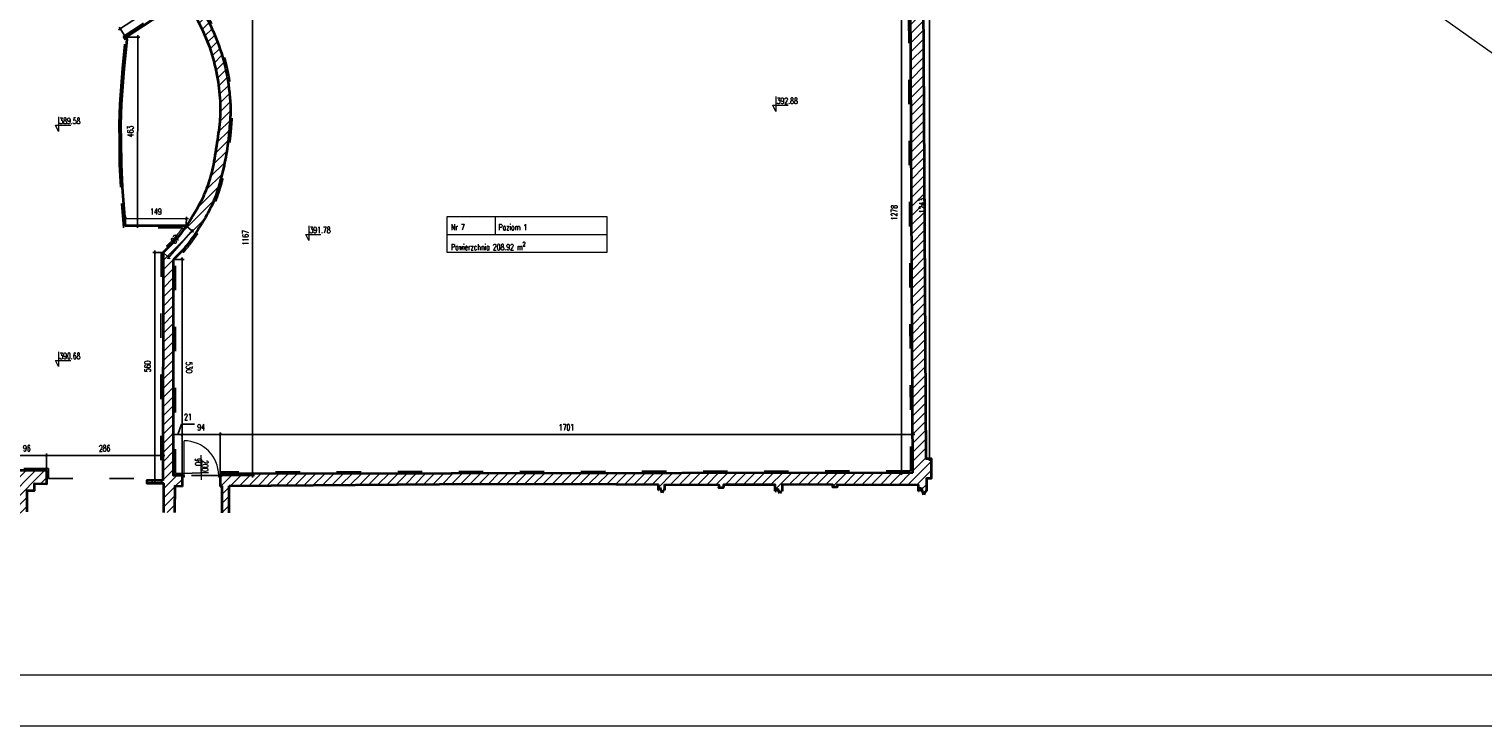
# Model space of a CAD drawing. Header units: millimetres. Extents: x 19887 to 192597, y -14203 to 39042.
# Tile 13 of 256: x 24456 to 28028, y -12923 to -11213. Entities that reach past the tile are written whole.
import ezdxf

# ---------------------------------------------------------------- set-up
doc = ezdxf.new("R2010")
doc.units = ezdxf.units.MM
doc.linetypes.add('ACAD_ISO03W100', pattern=[30, 12, -18])
doc.layers.get('Defpoints').update_dxf_attribs({"color": 4})
for name, color, linetype, lineweight in [('Basen_rzut_poziom_1_obrys', 252, 'Continuous', 35), ('Drzwi', 2, 'Continuous', 5), ('koty wysokościowe', 252, 'Continuous', 0), ('Tabela', 1, 'Continuous', 0)]:
    doc.layers.add(name, color=color, linetype=linetype, lineweight=lineweight)
for name, color, linetype in [('Sufit podwieszany', 252, 'Continuous'), ('Wymiarowanie', 3, 'Continuous'), ('Wypełnienie', 252, 'Continuous')]:
    doc.layers.add(name, color=color, linetype=linetype)
doc.styles.add('ROMANS', font='romans.shx', dxfattribs={"width": 0.6})
doc.styles.get("Standard").update_dxf_attribs({"font": 'arial.ttf'})
doc.dimstyles.new('000001FB70622F18', dxfattribs={"dimtxt": 20, "dimasz": 5, "dimexe": 5, "dimexo": 1, "dimgap": 20, "dimtad": 1, "dimtoh": 1, "dimdec": 0, "dimtxsty": 'Standard', "dimblk": 'OBLIQUE', "dimcen": 0, "dimdle": 5, "dimclrd": 252, "dimclre": 252, "dimclrt": 252, "dimadec": 0, "dimazin": 0, "dimtfac": 1, "dimtdec": 0, "dimtmove": 0, "dimatfit": 3, "dimldrblk": 'OBLIQUE', "dimfxl": 150, "dimfxlon": 1, "dimlwd": 25, "dimlwe": 25, "dimarcsym": 1})
pattern_1 = [(45, (3252.028, -2175.285), (-11.22532, 11.22532), [])]

# ---------------------------------------------------------------- blocks, each defined once
blk = doc.blocks.new('_Oblique')
at = {"color": 0, "linetype": 'ByBlock', "lineweight": -2}
blk.add_line((-0.5, -0.5), (0.5, 0.5), dxfattribs=at)
blk = doc.blocks.new('*D842')
at = {"layer": 'Defpoints', "color": 0}
for p in [(3714.8, -5151.4), (3761.1, -5151.4), (3752.9, -6394.4)]:
    blk.add_point(p, dxfattribs=at)
at = {"layer": 'Wymiarowanie', "color": 252, "linetype": 'Continuous', "lineweight": 25}
for p, q in [((3715.8, -5151.4), (3766.1, -5151.4)), ((3761.1, -6399.4), (3761.1, -5146.4)), ((3753.9, -6394.4), (3766.1, -6394.4))]:
    blk.add_line(p, q, dxfattribs=at)
at = {"layer": 'Wymiarowanie', "color": 252, "linetype": 'ByBlock', "lineweight": 25, "xscale": 5, "yscale": 5, "zscale": 5}
for p, rotation in [((3761.1, -5151.4), 90.00000000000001), ((3761.1, -6394.4), 270)]:
    blk.add_blockref('_Oblique', p, dxfattribs=dict(at, rotation=rotation))
at = {"layer": 'Wymiarowanie', "color": 252, "insert": (3743.6, -5772.9), "char_height": 15, "attachment_point": 5, "rotation": 90, "style": 'ROMANS'}
blk.add_mtext('1243', dxfattribs=at)
blk = doc.blocks.new('*D899')
at = {"layer": 'Defpoints', "color": 0}
for p in [(1960.2, -5268.3), (1904.5, -6435.5), (2098.5, -6435.5)]:
    blk.add_point(p, dxfattribs=at)
at = {"layer": 'Wymiarowanie', "color": 252, "linetype": 'Continuous', "lineweight": 25}
for p, q in [((1961.2, -5268.3), (2103.5, -5268.3)), ((2098.5, -5263.3), (2098.5, -6440.5)), ((1948.5, -6435.5), (2103.5, -6435.5))]:
    blk.add_line(p, q, dxfattribs=at)
at = {"layer": 'Wymiarowanie', "color": 252, "linetype": 'ByBlock', "lineweight": 25, "xscale": 5, "yscale": 5, "zscale": 5}
for p, rotation in [((2098.5, -5268.3), 90.00000000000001), ((2098.5, -6435.5), 270)]:
    blk.add_blockref('_Oblique', p, dxfattribs=dict(at, rotation=rotation))
at = {"layer": 'Wymiarowanie', "color": 252, "insert": (2081, -5851.9), "char_height": 15, "attachment_point": 5, "rotation": 90, "style": 'ROMANS'}
blk.add_mtext('1167', dxfattribs=at)
blk = doc.blocks.new('*D900')
at = {"layer": 'Defpoints', "color": 0}
for p in [(1904.2, -5905.2), (1925.2, -5905.2), (1904.5, -6435.5)]:
    blk.add_point(p, dxfattribs=at)
at = {"layer": 'Wymiarowanie', "color": 252, "linetype": 'Continuous', "lineweight": 25}
for p, q in [((1905.2, -5905.2), (1930.2, -5905.2)), ((1925.2, -6440.5), (1925.2, -5900.2)), ((1905.5, -6435.5), (1930.2, -6435.5))]:
    blk.add_line(p, q, dxfattribs=at)
at = {"layer": 'Wymiarowanie', "color": 252, "linetype": 'ByBlock', "lineweight": 25, "xscale": 5, "yscale": 5, "zscale": 5}
for p, rotation in [((1925.2, -5905.2), 90.00000000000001), ((1925.2, -6435.5), 270)]:
    blk.add_blockref('_Oblique', p, dxfattribs=dict(at, rotation=rotation))
at = {"layer": 'Wymiarowanie', "color": 252, "insert": (1942.7, -6170.4), "char_height": 15, "attachment_point": 5, "rotation": 270, "style": 'ROMANS'}
blk.add_mtext('530', dxfattribs=at)
blk = doc.blocks.new('*D902')
at = {"layer": 'Defpoints', "color": 0}
for p in [(3714.8, -5151.4), (3692.3, -6429.1), (3720.1, -6429.1)]:
    blk.add_point(p, dxfattribs=at)
at = {"layer": 'Wymiarowanie', "color": 252, "linetype": 'Continuous', "lineweight": 25}
for p, q in [((3713.8, -5151.4), (3687.3, -5151.4)), ((3692.3, -5146.4), (3692.3, -6434.1)), ((3719.1, -6429.1), (3687.3, -6429.1))]:
    blk.add_line(p, q, dxfattribs=at)
at = {"layer": 'Wymiarowanie', "color": 252, "linetype": 'ByBlock', "lineweight": 25, "xscale": 5, "yscale": 5, "zscale": 5}
for p, rotation in [((3692.3, -5151.4), 90.00000000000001), ((3692.3, -6429.1), 270)]:
    blk.add_blockref('_Oblique', p, dxfattribs=dict(at, rotation=rotation))
at = {"layer": 'Wymiarowanie', "color": 252, "insert": (3674.8, -5790.2), "char_height": 15, "attachment_point": 5, "rotation": 90, "style": 'ROMANS'}
blk.add_mtext('1278', dxfattribs=at)
blk = doc.blocks.new('*D910')
at = {"layer": 'Defpoints', "color": 0}
for p in [(1858.2, -5887.9), (1878.7, -5887.9), (1878.1, -6447.7)]:
    blk.add_point(p, dxfattribs=at)
at = {"layer": 'Wymiarowanie', "color": 252, "linetype": 'Continuous', "lineweight": 25}
for p, q in [((1877.7, -5887.9), (1853.2, -5887.9)), ((1858.2, -6452.7), (1858.2, -5882.9)), ((1877.1, -6447.7), (1853.2, -6447.7))]:
    blk.add_line(p, q, dxfattribs=at)
at = {"layer": 'Wymiarowanie', "color": 252, "linetype": 'ByBlock', "lineweight": 25, "xscale": 5, "yscale": 5, "zscale": 5}
for p, rotation in [((1858.2, -5887.9), 90.00000000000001), ((1858.2, -6447.7), 270)]:
    blk.add_blockref('_Oblique', p, dxfattribs=dict(at, rotation=rotation))
at = {"layer": 'Wymiarowanie', "color": 252, "insert": (1840.7, -6167.8), "char_height": 15, "attachment_point": 5, "rotation": 90, "style": 'ROMANS'}
blk.add_mtext('560', dxfattribs=at)
blk = doc.blocks.new('*D913')
at = {"layer": 'Defpoints', "color": 0}
for p in [(1935.8, -5822.8), (1949.7, -5835), (1878.7, -5887.9)]:
    blk.add_point(p, dxfattribs=at)
at = {"layer": 'Wymiarowanie', "color": 252, "linetype": 'Continuous', "lineweight": 25}
for p, q in [((1889.3, -5903.9), (1953, -5831.3)), ((1936.6, -5823.5), (1953.5, -5838.3)), ((1879.5, -5888.6), (1896.4, -5903.4))]:
    blk.add_line(p, q, dxfattribs=at)
at = {"layer": 'Wymiarowanie', "color": 252, "linetype": 'ByBlock', "lineweight": 25, "xscale": 5, "yscale": 5, "zscale": 5}
for p, rotation in [((1949.7, -5835), 48.7550695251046), ((1892.6, -5900.1), 228.7550695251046)]:
    blk.add_blockref('_Oblique', p, dxfattribs=dict(at, rotation=rotation))
at = {"layer": 'Wymiarowanie', "color": 252, "insert": (1908, -5856), "char_height": 15, "attachment_point": 5, "rotation": 48.7551, "style": 'ROMANS'}
blk.add_mtext('87', dxfattribs=at)
blk = doc.blocks.new('*D911')
at = {"layer": 'Defpoints', "color": 0}
for p in [(1786.4, -5804.8), (1786.4, -5822.3), (1935.8, -5822.8)]:
    blk.add_point(p, dxfattribs=at)
at = {"layer": 'Wymiarowanie', "color": 252, "linetype": 'Continuous', "lineweight": 25}
for p, q in [((1940.9, -5805.4), (1781.4, -5804.8)), ((1786.4, -5821.3), (1786.5, -5799.8)), ((1935.8, -5821.8), (1935.9, -5800.3))]:
    blk.add_line(p, q, dxfattribs=at)
at = {"layer": 'Wymiarowanie', "color": 252, "linetype": 'ByBlock', "lineweight": 25, "xscale": 5, "yscale": 5, "zscale": 5}
for p, rotation in [((1786.4, -5804.8), 179.8033719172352), ((1935.9, -5805.3), 359.8033719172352)]:
    blk.add_blockref('_Oblique', p, dxfattribs=dict(at, rotation=rotation))
at = {"layer": 'Wymiarowanie', "color": 252, "insert": (1861.2, -5787.6), "char_height": 15, "attachment_point": 5, "rotation": 359.8034, "style": 'ROMANS'}
blk.add_mtext('149', dxfattribs=at)
blk = doc.blocks.new('*D912')
at = {"layer": 'Defpoints', "color": 0}
for p in [(1787.2, -5359.7), (1816.4, -5359.8), (1786.4, -5822.3)]:
    blk.add_point(p, dxfattribs=at)
at = {"layer": 'Wymiarowanie', "color": 252, "linetype": 'Continuous', "lineweight": 25}
for p, q in [((1815.5, -5827.4), (1816.4, -5354.8)), ((1788.2, -5359.7), (1821.4, -5359.8)), ((1787.4, -5822.3), (1820.5, -5822.4))]:
    blk.add_line(p, q, dxfattribs=at)
at = {"layer": 'Wymiarowanie', "color": 252, "linetype": 'ByBlock', "lineweight": 25, "xscale": 5, "yscale": 5, "zscale": 5}
for p, rotation in [((1816.4, -5359.8), 89.89515481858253), ((1815.5, -5822.4), 269.8951548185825)]:
    blk.add_blockref('_Oblique', p, dxfattribs=dict(at, rotation=rotation))
at = {"layer": 'Wymiarowanie', "color": 252, "insert": (1798.4, -5591), "char_height": 15, "attachment_point": 5, "rotation": 89.8952, "style": 'ROMANS'}
blk.add_mtext('463', dxfattribs=at)
blk = doc.blocks.new('*D907')
at = {"layer": 'Defpoints', "color": 0}
for p in [(1914.6, -5276.4), (1773.6, -5338.9), (1787.2, -5359.7)]:
    blk.add_point(p, dxfattribs=at)
at = {"layer": 'Wymiarowanie', "color": 252, "linetype": 'Continuous', "lineweight": 25}
for p, q in [((1905.1, -5252.8), (1769.4, -5341.6)), ((1914.1, -5275.5), (1898.2, -5251.3)), ((1786.7, -5358.9), (1770.8, -5334.7))]:
    blk.add_line(p, q, dxfattribs=at)
at = {"layer": 'Wymiarowanie', "color": 252, "linetype": 'ByBlock', "lineweight": 25, "xscale": 5, "yscale": 5, "zscale": 5}
for p, rotation in [((1900.9, -5255.5), 33.20904708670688), ((1773.6, -5338.9), 213.2090470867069)]:
    blk.add_blockref('_Oblique', p, dxfattribs=dict(at, rotation=rotation))
at = {"layer": 'Wymiarowanie', "color": 252, "insert": (1800.2, -5300.6), "char_height": 15, "attachment_point": 5, "rotation": 33.209, "style": 'ROMANS'}
blk.add_mtext('152', dxfattribs=at)
blk = doc.blocks.new('*D933')
at = {"layer": 'Defpoints', "color": 0}
for p in [(1592, -6386.2), (1592, -6447.7), (1878.1, -6447.7)]:
    blk.add_point(p, dxfattribs=at)
at = {"layer": 'Wymiarowanie', "color": 252, "linetype": 'Continuous', "lineweight": 25}
for p, q in [((1883.1, -6386.2), (1587, -6386.2)), ((1592, -6446.7), (1592, -6381.2)), ((1878.1, -6446.7), (1878.1, -6381.2))]:
    blk.add_line(p, q, dxfattribs=at)
at = {"layer": 'Wymiarowanie', "color": 252, "linetype": 'ByBlock', "lineweight": 25, "xscale": 5, "yscale": 5, "zscale": 5, "rotation": 180}
blk.add_blockref('_Oblique', (1592, -6386.2), dxfattribs=at)
at = {"layer": 'Wymiarowanie', "color": 252, "linetype": 'ByBlock', "lineweight": 25, "xscale": 5, "yscale": 5, "zscale": 5}
blk.add_blockref('_Oblique', (1878.1, -6386.2), dxfattribs=at)
at = {"layer": 'Wymiarowanie', "color": 252, "insert": (1735.1, -6368.7), "char_height": 15, "attachment_point": 5, "style": 'ROMANS'}
blk.add_mtext('286', dxfattribs=at)
blk = doc.blocks.new('*D929')
at = {"layer": 'Defpoints', "color": 0}
for p in [(1496.3, -6386.2), (1496.3, -6423.6), (1592, -6447.7)]:
    blk.add_point(p, dxfattribs=at)
at = {"layer": 'Wymiarowanie', "color": 252, "linetype": 'Continuous', "lineweight": 25}
for p, q in [((1597, -6386.2), (1491.3, -6386.2)), ((1496.3, -6422.6), (1496.3, -6381.2)), ((1592, -6446.7), (1592, -6381.2))]:
    blk.add_line(p, q, dxfattribs=at)
at = {"layer": 'Wymiarowanie', "color": 252, "linetype": 'ByBlock', "lineweight": 25, "xscale": 5, "yscale": 5, "zscale": 5, "rotation": 180}
blk.add_blockref('_Oblique', (1496.3, -6386.2), dxfattribs=at)
at = {"layer": 'Wymiarowanie', "color": 252, "linetype": 'ByBlock', "lineweight": 25, "xscale": 5, "yscale": 5, "zscale": 5}
blk.add_blockref('_Oblique', (1592, -6386.2), dxfattribs=at)
at = {"layer": 'Wymiarowanie', "color": 252, "insert": (1544.2, -6368.7), "char_height": 15, "attachment_point": 5, "style": 'ROMANS'}
blk.add_mtext('96', dxfattribs=at)
blk = doc.blocks.new('*D961')
at = {"layer": 'Defpoints', "color": 0}
for p in [(2019.3, -6334.7), (2019.3, -6431.7), (3720.1, -6429.1)]:
    blk.add_point(p, dxfattribs=at)
at = {"layer": 'Wymiarowanie', "color": 252, "linetype": 'Continuous', "lineweight": 25}
for p, q in [((3725.1, -6334.7), (2014.3, -6334.7)), ((2019.3, -6430.7), (2019.3, -6329.7)), ((3720.1, -6428.1), (3720.1, -6329.7))]:
    blk.add_line(p, q, dxfattribs=at)
at = {"layer": 'Wymiarowanie', "color": 252, "linetype": 'ByBlock', "lineweight": 25, "xscale": 5, "yscale": 5, "zscale": 5, "rotation": 180}
blk.add_blockref('_Oblique', (2019.3, -6334.7), dxfattribs=at)
at = {"layer": 'Wymiarowanie', "color": 252, "linetype": 'ByBlock', "lineweight": 25, "xscale": 5, "yscale": 5, "zscale": 5}
blk.add_blockref('_Oblique', (3720.1, -6334.7), dxfattribs=at)
at = {"layer": 'Wymiarowanie', "color": 252, "insert": (2869.7, -6317.2), "char_height": 15, "attachment_point": 5, "style": 'ROMANS'}
blk.add_mtext('1701', dxfattribs=at)
blk = doc.blocks.new('*D962')
at = {"layer": 'Defpoints', "color": 0}
for p in [(1925.2, -6334.7), (1925.2, -6435.5), (2019.3, -6431.7)]:
    blk.add_point(p, dxfattribs=at)
at = {"layer": 'Wymiarowanie', "color": 252, "linetype": 'Continuous', "lineweight": 25}
for p, q in [((2024.3, -6334.7), (1920.2, -6334.7)), ((1925.2, -6434.5), (1925.2, -6329.7)), ((2019.3, -6430.7), (2019.3, -6329.7))]:
    blk.add_line(p, q, dxfattribs=at)
at = {"layer": 'Wymiarowanie', "color": 252, "linetype": 'ByBlock', "lineweight": 25, "xscale": 5, "yscale": 5, "zscale": 5, "rotation": 180}
blk.add_blockref('_Oblique', (1925.2, -6334.7), dxfattribs=at)
at = {"layer": 'Wymiarowanie', "color": 252, "linetype": 'ByBlock', "lineweight": 25, "xscale": 5, "yscale": 5, "zscale": 5}
blk.add_blockref('_Oblique', (2019.3, -6334.7), dxfattribs=at)
at = {"layer": 'Wymiarowanie', "color": 252, "insert": (1972.2, -6317.2), "char_height": 15, "attachment_point": 5, "style": 'ROMANS'}
blk.add_mtext('94', dxfattribs=at)
blk = doc.blocks.new('*D963')
at = {"layer": 'Defpoints', "color": 0}
for p in [(1904.5, -6334.7), (1904.5, -6435.5), (1925.2, -6435.5)]:
    blk.add_point(p, dxfattribs=at)
at = {"layer": 'Wymiarowanie', "color": 252, "linetype": 'Continuous', "lineweight": 25}
for p, q in [((1923.8, -6309.5), (1914.8, -6334.7)), ((1955.8, -6309.5), (1923.8, -6309.5)), ((1930.2, -6334.7), (1899.5, -6334.7)), ((1904.5, -6434.5), (1904.5, -6329.7)), ((1925.2, -6434.5), (1925.2, -6329.7))]:
    blk.add_line(p, q, dxfattribs=at)
at = {"layer": 'Wymiarowanie', "color": 252, "linetype": 'ByBlock', "lineweight": 25, "xscale": 5, "yscale": 5, "zscale": 5, "rotation": 180}
blk.add_blockref('_Oblique', (1904.5, -6334.7), dxfattribs=at)
at = {"layer": 'Wymiarowanie', "color": 252, "linetype": 'ByBlock', "lineweight": 25, "xscale": 5, "yscale": 5, "zscale": 5}
blk.add_blockref('_Oblique', (1925.2, -6334.7), dxfattribs=at)
at = {"layer": 'Wymiarowanie', "color": 252, "insert": (1939.8, -6292), "char_height": 15, "attachment_point": 5, "style": 'ROMANS'}
blk.add_mtext('21', dxfattribs=at)
blk = doc.blocks.new('G$CF5E15B28')
at = {"layer": 'Wypełnienie'}
h = blk.add_hatch(dxfattribs=at)
h.set_pattern_fill('ANSI31', color=253, scale=5, angle=90)
h.set_pattern_definition(pattern_1)
h.paths.add_polyline_path([(1315.6, -6425.8), (1315.6, -6421.3), (83.7, -6430.3), (-170.6, -6431), (-170.6, -6417.4), (-209.7, -6418), (-209.7, -6396.4), (-210.8, -6396.4), (-210.8, -6392), (-220.5, -6392), (-220.5, -6393.7), (-226.3, -6393.7), (-226.3, -6417), (-554.5, -6419.4), (-565.6, -6419.5), (-574.8, -6475.5), (-569.1, -6475.5), (-563.1, -6462.5), (-558.1, -6475.5), (-553.1, -6488.5), (-548.1, -6475.5), (-543.1, -6475.5), (-219.9, -6473.5), (-219.8, -6505.6), (-214.1, -6505.6), (-208.1, -6492.6), (-203.1, -6505.6), (-198.1, -6518.6), (-193.1, -6505.6), (-185.6, -6505.2), (-185.7, -6473.2), (292.8, -6469.2), (293, -6507.3), (295.7, -6507.3), (298.7, -6500.9), (301.1, -6507.3), (303.6, -6513.6), (306, -6507.3), (309.2, -6507.1), (309.2, -6469.1), (787.3, -6462.7), (787.3, -6507.3), (789.2, -6507.3), (792.1, -6500.9), (794.6, -6507.3), (797, -6513.6), (799.5, -6507.3), (802.6, -6507.1), (802.6, -6461.9), (1315.6, -6459.9)])
h.paths.add_polyline_path([(1592, -6423.6), (1496.3, -6423.6), (1496.3, -6444.3), (1483.9, -6444.3), (1483.9, -6456), (1438.3, -6456), (1438.3, -6451.3), (1392.8, -6451.3), (1392.8, -6445.2), (1383, -6445.2), (1383, -6425.8), (1315.6, -6425.8), (1315.6, -6459.9), (1348.9, -6459.9), (1348.9, -6479.3), (1358.7, -6479.3), (1358.7, -6485.5), (1404.2, -6485.5), (1404.2, -6490.1), (1510.2, -6490.1), (1510.1, -6525.5), (1515.8, -6525.5), (1521.7, -6512.5), (1526.7, -6525.5), (1531.7, -6538.5), (1536.7, -6525.5), (1544.3, -6525.1), (1544.3, -6473), (1561.8, -6473), (1561.8, -6455.9), (1592, -6457)])
h.paths.add_polyline_path([(-724.6, -5974), (-634.7, -5772.6), (-642.5, -5762.3), (-646.6, -5753.4), (-748.5, -5969.9), (-748.5, -6044.9), (-753.7, -6157), (-765.1, -6421.3), (-745.4, -6421.7)])
h.paths.add_polyline_path([(108.9, -4624), (80.7, -4624), (81.6, -4637.3), (-190.7, -4637.9), (-190.7, -4625.2), (-247.7, -4625.2), (-247.7, -4632.7), (-384.6, -4630.4), (-381.8, -4456.7), (-409.3, -4456.7), (-408.3, -4356), (-380.3, -4356.4), (-374.8, -3966), (-403.4, -3966), (-402, -3864.7), (-374.3, -3865.4), (-368, -3433.4), (-397.8, -3433.7), (-397.3, -3383.2), (-413.3, -3383), (-413.9, -3449.9), (-384.3, -3449.6), (-390, -3849), (-417.7, -3848.3), (-419.6, -3982), (-391, -3982), (-396.1, -4340.2), (-424.1, -4339.8), (-425.4, -4472.6), (-398, -4472.7), (-400.2, -4658.2), (-400.4, -4668.2), (-400.4, -4674.2), (-240.5, -4673.1), (-240.5, -4687.8), (-232.4, -4687.8), (-232.4, -4689.7), (-212.4, -4689.7), (-212.4, -4685.8), (-210.5, -4685.8), (-210.5, -4664.4), (108.9, -4664.4)])
h = blk.add_hatch(dxfattribs=at)
h.set_pattern_fill('ANSI31', color=253, scale=5, angle=90)
h.set_pattern_definition(pattern_1)
h.paths.add_polyline_path([(2041, -6527), (2041.3, -6461.1), (2661.1, -6455.8), (3095.5, -6457.4), (3095.4, -6471.7), (3096.9, -6471.7), (3099.8, -6465.3), (3104.7, -6478), (3107.2, -6471.7), (3110.3, -6471.5), (3110.5, -6457.4), (3244.1, -6458.2), (3244.1, -6466.1), (3254.7, -6466.1), (3255.4, -6463.3), (3255.4, -6458.2), (3382.3, -6458.6), (3382.2, -6473.7), (3385.6, -6473.7), (3388.6, -6467.4), (3393.5, -6480.1), (3395.9, -6473.7), (3399.1, -6473.6), (3399.1, -6457.3), (3524, -6458.7), (3524, -6464.3), (3533.6, -6464.3), (3534.9, -6462.5), (3534.9, -6458.5), (3734.4, -6459.2), (3734.2, -6474), (3736.4, -6474), (3740.6, -6464.9), (3747.6, -6483.1), (3751.1, -6474), (3754.6, -6473.8), (3754.7, -6441.8), (3766.5, -6441.8), (3766.5, -6394.4), (3752.9, -6394.4), (3744.9, -4921), (3733.8, -4921), (3733.8, -4933.7), (3715.7, -4933.7), (3714.8, -5140.2), (3599.8, -5140.2), (3599.8, -5147.1), (3605.2, -5147.1), (3605.2, -5151.8), (3714.7, -5151.4), (3720.1, -6429.1), (2019.3, -6431.7), (2019.3, -6462.6), (2023.8, -6462.6), (2023.8, -6527)])
h = blk.add_hatch(dxfattribs=at)
h.set_pattern_fill('ANSI31', color=253, scale=5, angle=90)
h.set_pattern_definition(pattern_1)
edge = h.paths.add_edge_path()
edge.add_spline(control_points=[(1904.2, -5905.2), (1908.8, -5901), (1924.6, -5886.4), (1948.3, -5856.9), (1973.5, -5817.4), (1998, -5776.6), (2015.1, -5730.6), (2027.7, -5680.2), (2037.5, -5629.3), (2042.1, -5579.6), (2045.3, -5535.9), (2040.8, -5481.2), (2029.8, -5418.6), (2008.5, -5359.4), (1985.9, -5309.9), (1969.9, -5283.9), (1960.2, -5268.3)], knot_values=[0, 0, 0, 0, 185.721498, 645.245144, 1127.816571, 1592.950203, 2071.346658, 2590.647897, 3152.910739, 3624.12275, 4085.853925, 4465.457785, 5268.457152, 5983.547645, 6347.591596, 6898.151452, 6898.151452, 6898.151452, 6898.151452], degree=3, periodic=0)
edge.add_line((1960.2, -5268.3), (1931.8, -5263.1))
edge.add_spline(control_points=[(1931.8, -5263.1), (1942.1, -5280.1), (1967, -5321.7), (1996.5, -5387.6), (2013.3, -5459), (2020, -5517.2), (2019.1, -5562.4), (2012.7, -5606.5), (2005.9, -5656.3), (1993.9, -5710.9), (1973.7, -5761.9), (1947.6, -5805.8), (1917, -5850.8), (1892.1, -5875), (1878.7, -5887.9)], knot_values=[0, 0, 0, 0, 596.375859, 1454.588232, 2152.093539, 2789.338753, 3205.679843, 3504.252664, 4126.274061, 4714.485074, 5174.054603, 5765.234175, 6243.908914, 6802.16765, 6802.16765, 6802.16765, 6802.16765], degree=3, periodic=0)
edge.add_line((1878.7, -5887.9), (1904.2, -5905.2))
h = blk.add_hatch(dxfattribs=at)
h.set_pattern_fill('ANSI31', color=253, scale=5, angle=90)
h.set_pattern_definition(pattern_1)
h.paths.add_polyline_path([(1926.1, -6462.6), (1926.1, -6435.5), (1904.5, -6435.5), (1904.2, -5905.2), (1878.7, -5887.9), (1878.1, -6447.7), (1838.7, -6447.7), (1838.7, -6454), (1880.4, -6454.2), (1880.2, -6526.6), (1907.1, -6526.6), (1907.3, -6461.9)])
at = {"layer": 'Basen_rzut_poziom_1_obrys', "color": 253, "elevation": 0}
for points in [[(1935.8, -5822.8), (1786.4, -5822.3), (1778.7, -5727.7), (1776.2, -5671.7), (1775.6, -5614.2), (1775.3, -5574.3), (1776.8, -5524.1), (1780.4, -5469.2), (1782.7, -5437), (1790.5, -5365.1), (1787.2, -5359.7), (1914.6, -5276.4)], [(3720.1, -6429.1), (3714.8, -5263.5)], [(3766.5, -6414.2), (3766.5, -6414.2), (3766.5, -6394.4), (3752.9, -6394.4), (3746.4, -5269.3)], [(1878.7, -5887.9), (1878.1, -6447.7)], [(1926.1, -6462.6), (1926.1, -6435.5), (1904.5, -6435.5), (1904.2, -5905.2)], [(1592, -6423.6), (1496.3, -6423.6), (1496.3, -6444.3), (1483.9, -6444.3), (1483.9, -6456), (1438.3, -6456), (1438.3, -6451.3), (1392.8, -6451.3), (1392.8, -6445.2), (1383, -6445.2), (1383, -6425.8), (1315.6, -6425.8), (1315.6, -6425.8), (1315.6, -6425.8), (1315.6, -6425.8), (1315.6, -6425.8), (1315.6, -6425.8), (1315.6, -6425.8)], [(1592, -6423.6), (1592, -6457), (1561.8, -6455.9), (1561.8, -6473), (1544.3, -6473), (1544.3, -6525.1)], [(3754.7, -6441.8), (3766.5, -6441.8), (3766.5, -6414.2), (3766.5, -6414.2)], [(1878.1, -6447.7), (1838.7, -6447.7), (1838.7, -6454), (1880.4, -6454.2)], [(1880.2, -6526.6), (1880.4, -6454.2)], [(1926.1, -6462.6), (1907.3, -6461.9), (1907.1, -6526.6)], [(3720.1, -6429.1), (2019.3, -6431.7)], [(2019.3, -6431.7), (2019.3, -6462.6)], [(2023.8, -6527), (2023.8, -6462.6), (2019.3, -6462.6)], [(2041, -6527), (2041.3, -6461.1)], [(2041.3, -6461.1), (2661.1, -6455.8)], [(2661.1, -6455.8), (2661.1, -6455.8), (2661.1, -6455.8), (2990.5, -6456.5)], [(2990.5, -6456.5), (3095.5, -6457.4)], [(3095.4, -6471.7), (3095.5, -6457.4)], [(3110.5, -6457.4), (3110.3, -6471.5)], [(3110.5, -6457.4), (3244.1, -6458.2), (3244.1, -6464.6), (3244.1, -6464.6), (3244.1, -6464.6)], [(3382.2, -6473.7), (3382.3, -6458.6), (3255.4, -6458.2), (3255.4, -6463.3), (3254.7, -6463.3), (3254.7, -6466.1), (3244.1, -6466.1), (3244.1, -6464.6)], [(3734.2, -6474), (3734.4, -6459.2), (3534.9, -6458.5), (3534.9, -6463.3), (3534.3, -6463.3), (3533.6, -6464.3), (3524, -6464.3), (3524, -6458.7), (3399.1, -6457.3), (3399.1, -6473.6)], [(3754.6, -6473.8), (3754.7, -6441.8)], [(3096.9, -6471.7), (3095.4, -6471.7)], [(3099.8, -6465.3), (3096.9, -6471.7)], [(3102.3, -6471.7), (3099.8, -6465.3)], [(3104.7, -6478), (3102.3, -6471.7)], [(3107.2, -6471.7), (3104.7, -6478)], [(3110.3, -6471.5), (3107.2, -6471.7)], [(3110.3, -6471.5), (3107.2, -6471.7)], [(3385.6, -6473.7), (3382.2, -6473.7)], [(3388.6, -6467.4), (3385.6, -6473.7)], [(3391, -6473.7), (3388.6, -6467.4)], [(3393.5, -6480.1), (3391, -6473.7)], [(3395.9, -6473.7), (3393.5, -6480.1)], [(3399.1, -6473.6), (3395.9, -6473.7)], [(3399.1, -6473.6), (3395.9, -6473.7)], [(3736.4, -6474), (3734.2, -6474)], [(3740.6, -6464.9), (3736.4, -6474)], [(3744.1, -6474), (3740.6, -6464.9)], [(3747.6, -6483.1), (3744.1, -6474)], [(3751.1, -6474), (3747.6, -6483.1)], [(3754.6, -6473.8), (3751.1, -6474)], [(3754.6, -6473.8), (3751.1, -6474)]]:
    blk.add_lwpolyline(points, dxfattribs=at)
at = {"layer": 'Basen_rzut_poziom_1_obrys', "color": 253, "linetype": 'ACAD_ISO03W100', "ltscale": 5, "elevation": 0}
blk.add_lwpolyline([(3715.1, -6429.1), (3715.1, -6429.1)], dxfattribs=at)
at = {"layer": 'Basen_rzut_poziom_1_obrys', "color": 253}
for points in [[(1931.8, -5263.1, 0), (1961.7, -5314.7, 0), (1995.8, -5393.5, 0), (2012.4, -5461.2, 0), (2019.1, -5524.6, 0), (2018, -5566.2, 0), (2014.2, -5595.8, 0), (2004.9, -5657.3, 0), (1991.3, -5714.6, 0), (1974.4, -5757.3, 0), (1945.1, -5808.7, 0), (1917.4, -5847.7, 0), (1878.7, -5887.9, 0)], [(1960.2, -5268.3, 0), (1987.9, -5315.9, 0), (2003.3, -5348.9, 0), (2026.9, -5416.3, 0), (2041.6, -5495.3, 0), (2044.2, -5533.2, 0), (2042, -5579.3, 0), (2037.1, -5626.2, 0), (2026.9, -5681.5, 0), (2013.8, -5731.7, 0), (1996.5, -5776.3, 0), (1973.7, -5816.8, 0), (1947.1, -5857.1, 0), (1917.7, -5892.4, 0), (1904.2, -5905.2, 0)]]:
    blk.add_spline(points, degree=3, dxfattribs=at)
at = {"layer": 'Drzwi', "color": 253, "elevation": 0}
for points in [[(1930.1, -6435.5), (1930.1, -6350.4)], [(1972.6, -6426), (1972.6, -6386)], [(1972.6, -6426), (1972.6, -6446)]]:
    blk.add_lwpolyline(points, dxfattribs=at)
for points in [[(1926.1, -6435.5), (1930.1, -6435.5), (1930.1, -6439.5), (1926.1, -6439.5)], [(2015.3, -6435.5), (2019.3, -6435.5), (2019.3, -6439.5), (2015.3, -6439.5)]]:
    blk.add_lwpolyline(points, close=True, dxfattribs=at)
at = {"layer": 'Drzwi', "color": 253}
blk.add_arc((1930.1, -6435.5, 0), 85.2, 0, 90, dxfattribs=at)
at = {"layer": 'koty wysokościowe', "color": 253, "elevation": 0}
for points in [[(3376.6, -5526.7), (3384.1, -5526.7)], [(3384.1, -5541.7), (3376.6, -5526.7)], [(3384.1, -5505.4), (3384.1, -5541.7)], [(3384.1, -5526.7), (3414.1, -5526.7)], [(1621.9, -5554.7), (1621.9, -5590.9)], [(1614.4, -5575.9), (1621.9, -5575.9)], [(1621.9, -5590.9), (1614.4, -5575.9)], [(1621.9, -5575.9), (1651.9, -5575.9)], [(2229, -5843.6), (2236.5, -5843.6)], [(2236.5, -5858.6), (2229, -5843.6)], [(2236.5, -5822.4), (2236.5, -5858.6)], [(2236.5, -5843.6), (2266.5, -5843.6)], [(1621.9, -6131.7), (1621.9, -6168)], [(1614.4, -6153), (1621.9, -6153)], [(1621.9, -6168), (1614.4, -6153)], [(1621.9, -6153), (1651.9, -6153)]]:
    blk.add_lwpolyline(points, dxfattribs=at)
at = {"layer": 'Sufit podwieszany', "color": 253, "linetype": 'ACAD_ISO03W100', "ltscale": 5, "elevation": 0}
for points in [[(1926.3, -5827.8), (1781.8, -5827.3), (1773.7, -5728), (1771.2, -5671.9), (1770.6, -5614.3), (1770.3, -5574.2), (1771.8, -5523.8), (1775.4, -5468.9), (1777.8, -5436.6), (1785.4, -5366.3), (1780.4, -5358.2), (1907.6, -5275)], [(3715.1, -6424.1), (3709.8, -5263.5)], [(1873.7, -5887.9), (1873.2, -6442.7)], [(1930.1, -6430.5), (1909.5, -6430.5), (1909.2, -5905.2)], [(1597, -6418.6), (1491.3, -6418.6), (1491.3, -6439.3), (1478.9, -6439.3), (1478.9, -6451), (1443.3, -6451), (1443.3, -6446.3), (1397.8, -6446.3), (1397.8, -6440.2), (1388, -6440.2), (1388, -6420.8), (1315.6, -6420.8)], [(1597, -6442.7), (1597, -6442.7), (1597, -6418.6)], [(1930.1, -6430.5), (2019.3, -6426.7)], [(3715.1, -6424.1), (2019.3, -6426.7)], [(1597, -6442.7), (1597, -6442.7), (1873.2, -6442.7)]]:
    blk.add_lwpolyline(points, dxfattribs=at)
at = {"layer": 'Sufit podwieszany', "color": 253, "linetype": 'ACAD_ISO03W100', "ltscale": 5}
for points, knots in [([(1969.2, -5273.3, 0), (1972.4, -5278.5, 0), (1975.5, -5283.7, 0), (1983.3, -5296.8, 0), (1987.8, -5304.7, 0), (1992.6, -5314, 0), (1993.2, -5315.2, 0), (1994.4, -5317.6, 0), (1995, -5318.8, 0), (1996.8, -5322.4, 0), (1998, -5324.8, 0), (2001.4, -5332, 0), (2003.6, -5336.8, 0), (2006.4, -5343.4, 0), (2007.1, -5345, 0), (2009.3, -5350.1, 0), (2010.7, -5353.5, 0), (2013.4, -5360.2, 0), (2014.7, -5363.6, 0), (2018.7, -5373.9, 0), (2021.1, -5380.8, 0), (2024.8, -5391.7, 0), (2026.1, -5395.8, 0), (2028.4, -5403.3, 0), (2029.4, -5406.7, 0), (2031.2, -5412.8, 0), (2031.9, -5415.6, 0), (2033.4, -5421, 0), (2034, -5423.8, 0), (2036, -5432, 0), (2037.3, -5437.5, 0), (2040.7, -5454, 0), (2042.6, -5465.2, 0), (2044.7, -5479.9, 0), (2045.2, -5483.5, 0), (2046, -5489.6, 0), (2046.3, -5492.1, 0), (2047.1, -5499.5, 0), (2047.6, -5504.5, 0), (2048.4, -5514.5, 0), (2048.8, -5519.5, 0), (2049.1, -5527.1, 0), (2049.2, -5529.6, 0), (2049.2, -5533.1, 0), (2049.2, -5534, 0), (2049.2, -5535.8, 0), (2049.2, -5536.7, 0), (2049.2, -5539.3, 0), (2049.2, -5541.1, 0), (2049.1, -5546.4, 0), (2049, -5549.9, 0), (2048.6, -5556.4, 0), (2048.5, -5559.4, 0), (2048, -5565.9, 0), (2047.8, -5569.5, 0), (2047.4, -5574.6, 0), (2047.2, -5576.1, 0), (2047, -5579.2, 0), (2046.9, -5580.7, 0), (2046.6, -5583.9, 0), (2046.5, -5585.4, 0), (2046, -5590.1, 0), (2045.8, -5593.3, 0), (2044.9, -5602.7, 0), (2044.2, -5608.9, 0), (2043.1, -5618.9, 0), (2042.6, -5622.7, 0), (2041.7, -5629.2, 0), (2041.3, -5631.9, 0), (2040.5, -5637.4, 0), (2040, -5640.2, 0), (2038.7, -5648.4, 0), (2037.7, -5653.9, 0), (2036, -5662.8, 0), (2035.3, -5666.1, 0), (2034.1, -5672.2, 0), (2033.5, -5674.9, 0), (2032.5, -5679.6, 0), (2032, -5681.5, 0), (2031.2, -5685.4, 0), (2030.7, -5687.3, 0), (2029.4, -5693.1, 0), (2028.5, -5696.9, 0), (2025.7, -5708.5, 0), (2023.6, -5716.1, 0), (2020.4, -5727.2, 0), (2019.3, -5730.7, 0), (2017.2, -5737.7, 0), (2016, -5741.2, 0), (2012.4, -5751.5, 0), (2009.9, -5758.4, 0), (2006, -5767.7, 0), (2004.9, -5770.2, 0), (2003, -5774.5, 0), (2002.1, -5776.3, 0), (2000.6, -5779.4, 0), (2000, -5780.6, 0), (1998.8, -5783.1, 0), (1998.1, -5784.4, 0), (1996.2, -5788.1, 0), (1994.9, -5790.6, 0), (1990.8, -5797.9, 0), (1988, -5802.7, 0), (1983.9, -5809.6, 0), (1982.6, -5811.7, 0), (1980.3, -5815.5, 0), (1979.3, -5817.2, 0), (1977.6, -5820, 0), (1976.9, -5821.1, 0), (1975.6, -5823.2, 0), (1974.9, -5824.3, 0), (1972.9, -5827.5, 0), (1971.6, -5829.6, 0), (1967.5, -5836, 0), (1964.8, -5840.2, 0), (1960, -5847.4, 0), (1957.9, -5850.5, 0), (1954.1, -5856, 0), (1952.3, -5858.5, 0), (1948.7, -5863.4, 0), (1946.9, -5865.9, 0), (1941.3, -5873.2, 0), (1937.5, -5878, 0), (1932.2, -5884.1, 0), (1931, -5885.6, 0), (1927.1, -5889.9, 0), (1924.5, -5892.7, 0), (1921.3, -5895.9, 0), (1920.8, -5896.3, 0), (1920, -5897.2, 0), (1919.5, -5897.7, 0), (1918.2, -5899, 0), (1917.3, -5899.8, 0), (1914.6, -5902.4, 0), (1912.7, -5904.1, 0), (1909.8, -5906.8, 0), (1908.7, -5907.8, 0), (1907.6, -5908.8, 0)], [89.318979, 89.318979, 89.318979, 89.318979, 271.299805, 271.299805, 542.599611, 542.599611, 582.071722, 582.071722, 621.543832, 621.543832, 700.488054, 700.488054, 858.376498, 858.376498, 912.697364, 912.697364, 1021.339097, 1021.339097, 1129.98083, 1129.98083, 1347.264296, 1347.264296, 1473.131527, 1473.131527, 1579.384926, 1579.384926, 1663.052006, 1663.052006, 1746.719086, 1746.719086, 1914.053246, 1914.053246, 2248.721566, 2248.721566, 2357.220668, 2357.220668, 2431.243653, 2431.243653, 2579.289623, 2579.289623, 2727.335594, 2727.335594, 2803.764545, 2803.764545, 2829.873229, 2829.873229, 2855.981912, 2855.981912, 2908.19928, 2908.19928, 3012.634015, 3012.634015, 3100.865555, 3100.865555, 3207.797933, 3207.797933, 3252.985926, 3252.985926, 3299.977722, 3299.977722, 3346.969518, 3346.969518, 3440.953111, 3440.953111, 3628.920296, 3628.920296, 3740.81696, 3740.81696, 3823.818161, 3823.818161, 3906.819363, 3906.819363, 4072.821765, 4072.821765, 4174.09894, 4174.09894, 4257.941197, 4257.941197, 4316.845854, 4316.845854, 4375.75051, 4375.75051, 4493.559823, 4493.559823, 4729.178449, 4729.178449, 4837.360253, 4837.360253, 4945.542056, 4945.542056, 5161.905663, 5161.905663, 5241.645229, 5241.645229, 5300.807352, 5300.807352, 5342.128284, 5342.128284, 5383.449217, 5383.449217, 5466.091081, 5466.091081, 5631.37481, 5631.37481, 5704.591049, 5704.591049, 5764.582104, 5764.582104, 5802.066939, 5802.066939, 5839.551774, 5839.551774, 5914.521443, 5914.521443, 6064.460782, 6064.460782, 6173.679648, 6173.679648, 6264.173665, 6264.173665, 6354.667682, 6354.667682, 6535.655715, 6535.655715, 6592.262944, 6592.262944, 6705.477402, 6705.477402, 6723.876107, 6723.876107, 6742.274811, 6742.274811, 6779.072221, 6779.072221, 6852.66704, 6852.66704, 6898.151452, 6898.151452, 6898.151452, 6898.151452]), ([(1926.3, -5827.8, 0), (1925.5, -5828.9, 0), (1924.6, -5830.1, 0), (1920.8, -5835.3, 0), (1917.8, -5839.3, 0), (1913.9, -5844, 0), (1913.2, -5844.9, 0), (1911.7, -5846.6, 0), (1911, -5847.5, 0), (1908.8, -5850, 0), (1907.3, -5851.7, 0), (1902.8, -5856.7, 0), (1899.7, -5860, 0), (1891.4, -5868.6, 0), (1886.1, -5873.8, 0), (1878.9, -5880.8, 0), (1877.1, -5882.6, 0), (1873.7, -5887.9, 0)], [6030.18666, 6030.18666, 6030.18666, 6030.18666, 6072.634401, 6072.634401, 6226.37604, 6226.37604, 6260.750949, 6260.750949, 6295.125858, 6295.125858, 6363.875676, 6363.875676, 6501.375312, 6501.375312, 6725.336988, 6725.336988, 6802.16765, 6802.16765, 6802.16765, 6802.16765])]:
    blk.add_open_spline(points, degree=3, knots=knots, dxfattribs=at)
at = {"layer": 'Tabela', "color": 253, "elevation": 0}
blk.add_lwpolyline([(2576.7, -5799.9), (2968.7, -5799.9), (2968.7, -5888), (2576.7, -5888)], close=True, dxfattribs=at)
for points in [[(2694.3, -5799.9), (2694.3, -5844)], [(2576.7, -5844), (2968.7, -5844)]]:
    blk.add_lwpolyline(points, dxfattribs=at)
at = {"layer": 'Wymiarowanie', "color": 253}
for p, q in [((3752.9, -6394.4, 0), (3766.5, -6394.4, 0)), ((3766.5, -6394.4, 0), (3766.5, -6441.8, 0)), ((3766.5, -6441.8, 0), (3752.6, -6441.8, 0))]:
    blk.add_line(p, q, dxfattribs=at)
at = {"layer": 'Drzwi', "color": 253, "char_height": 15, "width": 190.296, "attachment_point": 7, "rotation": 270, "style": 'ROMANS'}
for s, insert in [('90', (1957.7, -6392.8, 0)), ('200', (1974.3, -6397.9, 0))]:
    blk.add_mtext(s, dxfattribs=dict(at, insert=insert))
at = {"layer": 'koty wysokościowe', "color": 253, "char_height": 15, "width": 21553.284, "attachment_point": 1, "style": 'ROMANS'}
for s, insert in [('392.88', (3386, -5508.3, 0)), ('389.58', (1623.8, -5557.6, 0)), ('391.78', (2238.4, -5825.3, 0)), ('390.68', (1623.8, -6134.6, 0))]:
    blk.add_mtext(s, dxfattribs=dict(at, insert=insert))
at = {"layer": 'Tabela', "color": 253, "char_height": 15, "width": 61580.813, "attachment_point": 1, "style": 'ROMANS'}
for s, insert in [('Nr 7', (2586.4, -5818.6, 0)), ('Poziom 1', (2702.8, -5818.6, 0)), ('\\A1;Powierzchnia 208.92 m{\\H0.7x;\\S2^ ;}', (2586.4, -5862.3, 0))]:
    blk.add_mtext(s, dxfattribs=dict(at, insert=insert))
at = {"layer": 'Wymiarowanie', "color": 253}
for base, p1, p2, angle, override, picture, middle in [((3692.3, -6429.1, 0), (3714.8, -5151.4, 0), (3720.1, -6429.1, 0), 90, {"dimtxt": 15, "dimgap": 10, "dimtxsty": 'ROMANS'}, '*D902', (3674.8, -5790.2, 0)), ((3761.1, -5151.4, 0), (3752.9, -6394.4, 0), (3714.8, -5151.4, 0), 90, {"dimtxt": 15, "dimgap": 10, "dimtxsty": 'ROMANS', "dimtmove": 1}, '*D842', (3743.6, -5772.9, 0)), ((2098.5, -6435.5, 0), (1960.2, -5268.3, 0), (1904.5, -6435.5, 0), 90, {"dimtxt": 15, "dimgap": 10, "dimtxsty": 'ROMANS'}, '*D899', (2081, -5851.9, 0)), ((1858.2, -5887.9, 0), (1878.1, -6447.7, 0), (1878.7, -5887.9, 0), 90, {"dimtxt": 15, "dimgap": 10, "dimtxsty": 'ROMANS'}, '*D910', (1840.7, -6167.8, 0)), ((1925.2, -5905.2, 0), (1904.5, -6435.5, 0), (1904.2, -5905.2, 0), 90, {"dimtxt": 15, "dimgap": 10, "dimtad": 2, "dimtxsty": 'ROMANS'}, '*D900', (1942.7, -6170.4, 0)), ((1925.2, -6334.7, 0), (2019.3, -6431.7, 0), (1925.2, -6435.5, 0), 0, {"dimtxt": 15, "dimgap": 10, "dimtxsty": 'ROMANS', "dimtmove": 1}, '*D962', (1972.2, -6317.2, 0)), ((2019.3, -6334.7, 0), (3720.1, -6429.1, 0), (2019.3, -6431.7, 0), 0, {"dimtxt": 15, "dimgap": 10, "dimtxsty": 'ROMANS'}, '*D961', (2869.7, -6317.2, 0)), ((1496.3, -6386.2, 0), (1592, -6447.7, 0), (1496.3, -6423.6, 0), 0, {"dimtxt": 15, "dimgap": 10, "dimtxsty": 'ROMANS', "dimtmove": 1}, '*D929', (1544.2, -6368.7, 0))]:
    dim = blk.add_linear_dim(base=base, p1=p1, p2=p2, angle=angle, dimstyle='000001FB70622F18', override=override, dxfattribs=at)
    dim.commit()
    dim.dimension.update_dxf_attribs({"geometry": picture, "text_midpoint": middle})
for base, p1, p2, angle, override, picture, middle, dimtype in [((1773.6, -5338.9, 0), (1914.6, -5276.4, 0), (1787.2, -5359.7, 0), 213.209, {"dimtxt": 15, "dimgap": 10, "dimtxsty": 'ROMANS'}, '*D907', (1809.8, -5315.2, 0), 161), ((1904.5, -6334.7, 0), (1925.2, -6435.5, 0), (1904.5, -6435.5, 0), 0, {"dimtxt": 15, "dimgap": 10, "dimtxsty": 'ROMANS', "dimtmove": 1}, '*D963', (1933.8, -6309.5, 0), 160)]:
    dim = blk.add_linear_dim(base=base, p1=p1, p2=p2, angle=angle, dimstyle='000001FB70622F18', override=override, dxfattribs=at)
    dim.commit()
    dim.dimension.update_dxf_attribs({"geometry": picture, "text_midpoint": middle, "dimtype": dimtype})
for p1, p2, distance, picture, middle in [((1786.4, -5822.3, 0), (1787.2, -5359.7, 0), -29.1, '*D912', (1798.4, -5591, 0)), ((1935.8, -5822.8, 0), (1786.4, -5822.3, 0), -17.5, '*D911', (1861.2, -5787.6, 0)), ((1878.7, -5887.9, 0), (1935.8, -5822.8, 0), -18.5, '*D913', (1908, -5856, 0)), ((1878.1, -6447.7, 0), (1592, -6447.7, 0), -61.5, '*D933', (1735.1, -6368.7, 0))]:
    dim = blk.add_aligned_dim(p1=p1, p2=p2, distance=distance, dimstyle='000001FB70622F18', override={"dimtxt": 15, "dimgap": 10, "dimtxsty": 'ROMANS'}, dxfattribs=at)
    dim.commit()
    dim.dimension.update_dxf_attribs({"geometry": picture, "text_midpoint": middle})

msp = doc.modelspace()

# ---------------------------------------------------------------- linework, layer by layer
at = {"layer": 'Tabela'}
for points in [[(19886.6, -12923.1), (30386.6, -12923.1), (30386.6, -5498.1), (19886.6, -5498.1)], [(20386.6, -12798.1), (30261.6, -12798.1), (30261.6, -5623.1), (20386.6, -5623.1)]]:
    msp.add_lwpolyline(points, close=True, dxfattribs=at)
msp.add_lwpolyline([(19886.6, -5498.1), (30386.6, -12923.1)], dxfattribs=at)

# ---------------------------------------------------------------- block references
msp.add_blockref('G$CF5E15B28', (22906.8, -5872.9, 0))

doc.saveas('drawing.dxf')
